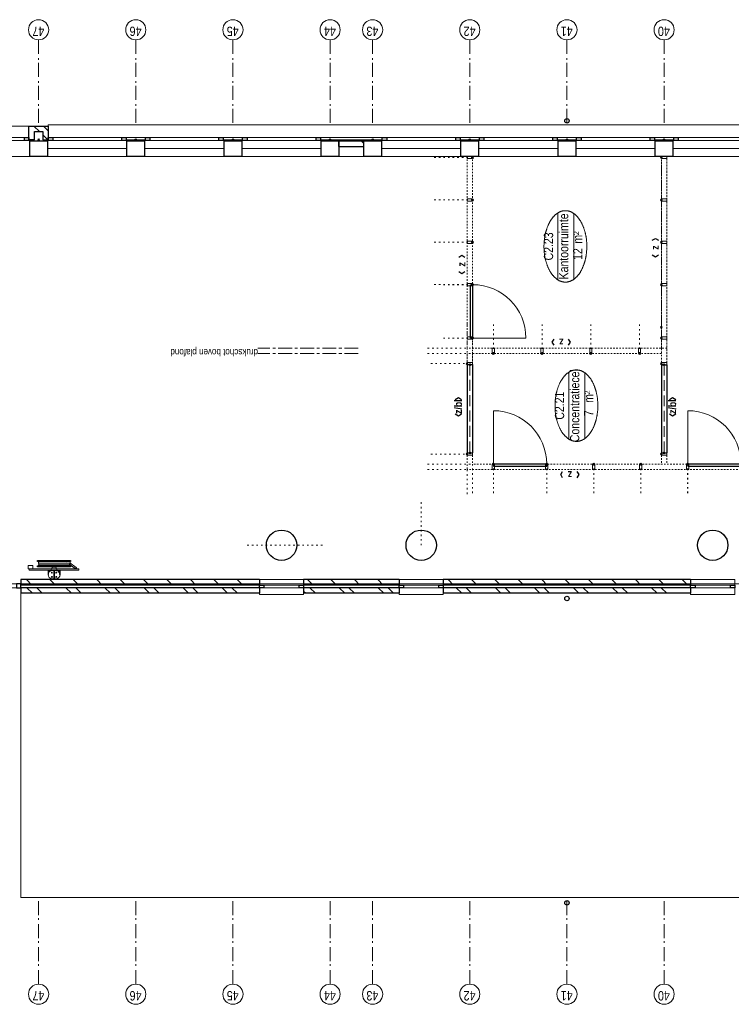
# Model space of a CAD drawing. Header units: millimetres. Extents: x -46954 to 169732, y -26853 to 94136.
# Tile 10 of 174: x -36951 to -24060, y 12900 to 30726. Entities that reach past the tile are written whole.
import ezdxf
from ezdxf.enums import TextEntityAlignment as Align

# ---------------------------------------------------------------- set-up
doc = ezdxf.new("R2010")
doc.units = ezdxf.units.MM
doc.header["$LTSCALE"] = 400
doc.header["$PDMODE"] = 3
doc.header["$PDSIZE"] = 15
for name, pattern in [('STYLE_02', [0.694427, 0.486069, -0.208359]), ('STYLE_05', [0.208282, 0.069427, -0.138855]), ('STYLE_06', [1.041641, 0.625, -0.208282, 0.069427, -0.138931]), ('STYLE_19', [1, 0.625, -0.125, 0.125, -0.125]), ('STYLE_21', [0.138889, 0.069444, -0.069444])]:
    doc.linetypes.add(name, pattern=pattern)
for name, color, linetype, lineweight in [('Buitenkozijnen', 140, 'Continuous', 15), ('Interieur-deur', 43, 'Continuous', 9), ('Interieur-scheidingswand-horizontaal', 5, 'Continuous', 25), ('Interieur-systeemwand glas', 140, 'STYLE_21', 15), ('Kozijnmerken', 43, 'Continuous', 9), ('Lijn-stramien', 5, 'STYLE_06', 9), ('mat-baksteen', 5, 'Continuous', 25), ('mat-beton (ihwg)', 5, 'Continuous', 25), ('mat-kalkzandsteen', 5, 'Continuous', 25), ('None', 7, 'Continuous', 9), ('Ruimtenummers', 5, 'Continuous', 25), ('Tekst', 140, 'Continuous', 15), ('~None', 7, 'Continuous', 9)]:
    doc.layers.add(name, color=color, linetype=linetype, lineweight=lineweight)
doc.styles.add('Abadi MT Condensed Light', font='txt', dxfattribs={"height": 176.388889})
doc.styles.add('Arial Narrow', font='ARIALN.TTF', dxfattribs={"height": 222.25})
doc.styles.add('Arial Narrow (bold)', font='ARIALNB.TTF', dxfattribs={"height": 172.861111})

# ---------------------------------------------------------------- blocks, each defined once
blk = doc.blocks.new('*U142')
at = {"layer": 'Interieur-deur', "color": 140, "linetype": 'Continuous', "lineweight": 15}
blk.add_line((-6558, 23725), (-6558, 24689), dxfattribs=at)
at = {"layer": 'Interieur-deur', "color": 92, "linetype": 'Continuous', "lineweight": 25}
blk.add_lwpolyline([(-6558, 24729), (-5592, 24729), (-5592, 24689), (-6558, 24689)], close=True, dxfattribs=at)
at = {"layer": 'Interieur-deur', "color": 140, "linetype": 'Continuous', "lineweight": 15}
blk.add_arc((-6558, 24689), 966, 270, 0, dxfattribs=at)
at = {"layer": 'Interieur-systeemwand glas', "color": 43, "linetype": 'Continuous', "lineweight": 9}
for points in [[(-6578, 24789), (-6538, 24789), (-6538, 24689), (-6578, 24689)], [(-5612, 24789), (-5572, 24789), (-5572, 24689), (-5612, 24689)]]:
    blk.add_lwpolyline(points, close=True, dxfattribs=at)
at = {"layer": 'Lijn-stramien', "color": 8, "linetype": 'STYLE_05', "lineweight": 5}
for p, q in [((-6558, 24689), (-6558, 25265)), ((-5592, 24689), (-5592, 25265))]:
    blk.add_line(p, q, dxfattribs=at)
at = {"layer": 'None', "linetype": 'Continuous', "lineweight": 5}
for p in [(-6558, 24689), (-5592, 24689)]:
    blk.add_point(p, dxfattribs=at)
blk = doc.blocks.new('*U144')
at = {"layer": 'Interieur-systeemwand glas', "color": 43, "linetype": 'Continuous', "lineweight": 9}
blk.add_lwpolyline([(-4844, 24689), (-4844, 24789), (-4804, 24789), (-4804, 24689)], close=True, dxfattribs=at)
at = {"layer": 'Interieur-systeemwand glas', "color": 43, "linetype": 'Continuous', "lineweight": 15}
for p in [(-5591, 24689), (-4824, 24689), (-4824, 24689)]:
    blk.add_point(p, dxfattribs=at)
at = {"layer": 'Lijn-stramien', "color": 8, "linetype": 'STYLE_05', "lineweight": 5}
for p, q in [((-5591, 24689), (-5591, 25384)), ((-4824, 24689), (-4824, 25384))]:
    blk.add_line(p, q, dxfattribs=at)
blk = doc.blocks.new('*U148')
at = {"layer": 'Interieur-systeemwand glas', "color": 43, "linetype": 'Continuous', "lineweight": 9}
blk.add_lwpolyline([(-4077, 24689), (-4077, 24789), (-4037, 24789), (-4037, 24689)], close=True, dxfattribs=at)
at = {"layer": 'Interieur-systeemwand glas', "color": 43, "linetype": 'Continuous', "lineweight": 15}
for p in [(-4824, 24689), (-4057, 24689), (-4057, 24689)]:
    blk.add_point(p, dxfattribs=at)
at = {"layer": 'Lijn-stramien', "color": 8, "linetype": 'STYLE_05', "lineweight": 5}
for p, q in [((-4824, 24689), (-4824, 25384)), ((-4057, 24689), (-4057, 25384))]:
    blk.add_line(p, q, dxfattribs=at)
blk = doc.blocks.new('*U150')
at = {"layer": 'Interieur-systeemwand glas', "color": 43, "linetype": 'Continuous', "lineweight": 9}
blk.add_lwpolyline([(-3310, 24689), (-3310, 24789), (-3270, 24789), (-3270, 24689)], close=True, dxfattribs=at)
at = {"layer": 'Interieur-systeemwand glas', "color": 43, "linetype": 'Continuous', "lineweight": 15}
for p in [(-4057, 24689), (-3290, 24689), (-3290, 24689)]:
    blk.add_point(p, dxfattribs=at)
at = {"layer": 'Lijn-stramien', "color": 8, "linetype": 'STYLE_05', "lineweight": 5}
for p, q in [((-4057, 24689), (-4057, 25384)), ((-3290, 24689), (-3290, 25384))]:
    blk.add_line(p, q, dxfattribs=at)
blk = doc.blocks.new('*U151')
at = {"layer": 'Interieur-systeemwand glas', "lineweight": 15}
for p, q in [((-6839, 24789), (-6999, 24789)), ((-3269, 24789), (-6739, 24789)), ((-3269, 24689), (-6999, 24689))]:
    blk.add_line(p, q, dxfattribs=at)
at = {"layer": 'None', "color": 7}
for name in ['*U144', '*U148', '*U150']:
    blk.add_blockref(name, (0, 0), dxfattribs=at)
blk = doc.blocks.new('*U153')
at = {"layer": 'Interieur-systeemwand glas', "lineweight": 15}
for p, q in [((-8939, 10609), (-8939, 24789)), ((-8839, 17749), (-8839, 24689)), ((-8839, 14229), (-8839, 17649)), ((-8839, 10709), (-8839, 14129))]:
    blk.add_line(p, q, dxfattribs=at)
blk = doc.blocks.new('*U154')
at = {"layer": 'Interieur-systeemwand glas', "lineweight": 15}
for p, q in [((-6738.941, 21169), (-6738.941, 24789)), ((-6838.941, 21269), (-6838.941, 24689))]:
    blk.add_line(p, q, dxfattribs=at)
blk = doc.blocks.new('*U155')
at = {"layer": 'Interieur-systeemwand glas', "lineweight": 15}
for p, q in [((-8679, 24788), (-8939, 24789)), ((-8679, 24689), (-8839, 24689))]:
    blk.add_line(p, q, dxfattribs=at)
blk = doc.blocks.new('*U159')
at = {"layer": 'Interieur-systeemwand glas', "lineweight": 15}
for p, q in [((-6738.941, 24789), (-6998.941, 24789)), ((-6838.941, 24689), (-6998.941, 24689))]:
    blk.add_line(p, q, dxfattribs=at)
blk = doc.blocks.new('*U161')
at = {"layer": 'Interieur-scheidingswand-horizontaal', "lineweight": 25}
for p, q in [((-8638.941, 24788.5), (-8638.941, 24688.5)), ((-7038.941, 24788.5), (-8638.941, 24788.5)), ((-7038.941, 24788.5), (-7038.941, 24688.5)), ((-7038.941, 24688.5), (-8638.941, 24688.5))]:
    blk.add_line(p, q, dxfattribs=at)
at = {"layer": 'Interieur-scheidingswand-horizontaal', "linetype": 'STYLE_02', "lineweight": 9}
blk.add_line((-7038.941, 24738.5), (-8638.941, 24738.5), dxfattribs=at)
blk = doc.blocks.new('*U164')
at = {"layer": 'Interieur-deur', "color": 140, "linetype": 'Continuous', "lineweight": 15}
blk.add_line((-7875, 20793), (-8839, 20793), dxfattribs=at)
at = {"layer": 'Interieur-deur', "color": 92, "linetype": 'Continuous', "lineweight": 25}
blk.add_lwpolyline([(-8839, 19827), (-8839, 20793), (-8879, 20793), (-8879, 19827)], close=True, dxfattribs=at)
at = {"layer": 'Interieur-deur', "color": 140, "linetype": 'Continuous', "lineweight": 15}
blk.add_arc((-8839, 20793), 966, 270, 0, dxfattribs=at)
at = {"layer": 'Interieur-systeemwand glas', "color": 43, "linetype": 'Continuous', "lineweight": 9}
for points in [[(-8839, 20773), (-8839, 20813), (-8939, 20813), (-8939, 20773)], [(-8839, 19807), (-8839, 19847), (-8939, 19847), (-8939, 19807)]]:
    blk.add_lwpolyline(points, close=True, dxfattribs=at)
at = {"layer": 'Lijn-stramien', "color": 8, "linetype": 'STYLE_05', "lineweight": 5}
for p, q in [((-8839, 20793), (-9415, 20793)), ((-8839, 19827), (-9415, 19827))]:
    blk.add_line(p, q, dxfattribs=at)
at = {"layer": 'None', "linetype": 'Continuous', "lineweight": 5}
for p in [(-8839, 20793), (-8839, 19827)]:
    blk.add_point(p, dxfattribs=at)
blk = doc.blocks.new('*U174')
at = {"layer": 'Lijn-stramien', "color": 8, "linetype": 'STYLE_05', "lineweight": 5}
for p, q in [((-8938.941, 25505), (-8938.941, 24790)), ((-8838.941, 25505), (-8838.941, 24690)), ((-8658.941, 25445), (-8658.941, 24789.5))]:
    blk.add_line(p, q, dxfattribs=at)
blk = doc.blocks.new('*U193')
at = {"layer": 'Interieur-systeemwand glas', "color": 43, "linetype": 'Continuous', "lineweight": 9}
for points in [[(-8638.941, 24788.5), (-8638.941, 24688.5), (-8678.941, 24688.5), (-8678.941, 24788.5)], [(-8938.941, 24332.5), (-8838.941, 24332.5), (-8838.941, 24292.5), (-8938.941, 24292.5)]]:
    blk.add_lwpolyline(points, close=True, dxfattribs=at)
at = {"layer": 'Interieur-systeemwand glas', "color": 43, "linetype": 'Continuous', "lineweight": 15}
for p in [(-8658.941, 24788.5), (-8838.941, 24312.5), (-8838.941, 24312.5)]:
    blk.add_point(p, dxfattribs=at)
at = {"layer": 'Lijn-stramien', "color": 8, "linetype": 'STYLE_05', "lineweight": 5}
for p, q in [((-8938.941, 24788.5), (-9394.941, 24788.5)), ((-8838.941, 24688.5), (-9394.941, 24688.5)), ((-8838.941, 24312.5), (-9394.941, 24312.5))]:
    blk.add_line(p, q, dxfattribs=at)
at = {"layer": 'None', "linetype": 'Continuous', "lineweight": 5}
blk.add_point((-8638.941, 24738.5), dxfattribs=at)
blk = doc.blocks.new('*U199')
at = {"layer": 'Interieur-systeemwand glas', "color": 43, "linetype": 'Continuous', "lineweight": 9}
for points in [[(-7038.941, 24788.5), (-7038.941, 24688.5), (-6998.941, 24688.5), (-6998.941, 24788.5)], [(-6838.941, 24332.5), (-6738.941, 24332.5), (-6738.941, 24292.5), (-6838.941, 24292.5)]]:
    blk.add_lwpolyline(points, close=True, dxfattribs=at)
at = {"layer": 'Interieur-systeemwand glas', "color": 43, "linetype": 'Continuous', "lineweight": 15}
for p in [(-7018.941, 24788.5), (-6838.941, 24312.5), (-6838.941, 24312.5)]:
    blk.add_point(p, dxfattribs=at)
at = {"layer": 'Lijn-stramien', "color": 8, "linetype": 'STYLE_05', "lineweight": 5}
for p, q in [((-6738.941, 24788.5), (-6282.941, 24788.5)), ((-6838.941, 24688.5), (-6282.941, 24688.5)), ((-6838.941, 24312.5), (-6282.941, 24312.5))]:
    blk.add_line(p, q, dxfattribs=at)
at = {"layer": 'None', "linetype": 'Continuous', "lineweight": 5}
blk.add_point((-7038.941, 24738.5), dxfattribs=at)
blk = doc.blocks.new('*U212')
at = {"layer": 'Lijn-stramien', "color": 8, "linetype": 'STYLE_05', "lineweight": 5}
for p, q in [((-6838.941, 25505), (-6838.941, 24690)), ((-6738.941, 25505), (-6738.941, 24790)), ((-7018.941, 25445), (-7018.941, 24789.5))]:
    blk.add_line(p, q, dxfattribs=at)
blk = doc.blocks.new('*U227')
at = {"layer": 'Interieur-systeemwand glas', "lineweight": 15}
for p, q in [((-8677.941, 21269), (-8838.941, 21269)), ((-8677.941, 21169), (-8838.941, 21169))]:
    blk.add_line(p, q, dxfattribs=at)
blk = doc.blocks.new('*U228')
at = {"layer": 'Interieur-systeemwand glas', "lineweight": 15}
for p, q in [((-3359, 21269), (-7000, 21269)), ((-3259, 21169), (-7000, 21169))]:
    blk.add_line(p, q, dxfattribs=at)
blk = doc.blocks.new('*U232')
at = {"layer": 'Interieur-systeemwand glas', "color": 43, "linetype": 'Continuous', "lineweight": 9}
for points in [[(-8938.941, 21664.5), (-8838.941, 21664.5), (-8838.941, 21624.5), (-8938.941, 21624.5)], [(-8637.941, 21269), (-8637.941, 21169), (-8677.941, 21169), (-8677.941, 21269)], [(-8938.941, 20813.5), (-8838.941, 20813.5), (-8838.941, 20773.5), (-8938.941, 20773.5)]]:
    blk.add_lwpolyline(points, close=True, dxfattribs=at)
at = {"layer": 'Interieur-systeemwand glas', "color": 43, "linetype": 'Continuous', "lineweight": 15}
for p in [(-8838.941, 21644.5), (-8657.941, 21269), (-8838.941, 20793.5), (-8838.941, 20793.5)]:
    blk.add_point(p, dxfattribs=at)
at = {"layer": 'Lijn-stramien', "color": 8, "linetype": 'STYLE_05', "lineweight": 5}
for p, q in [((-8838.941, 21644.5), (-9414.941, 21644.5)), ((-8838.941, 20793.5), (-9414.941, 20793.5)), ((-8838.941, 20793.5), (-9414.941, 20793.5))]:
    blk.add_line(p, q, dxfattribs=at)
at = {"layer": 'None', "linetype": 'Continuous', "lineweight": 5}
blk.add_point((-8637.941, 21219), dxfattribs=at)
blk = doc.blocks.new('*U233')
at = {"layer": 'Interieur-deur', "color": 140, "linetype": 'Continuous', "lineweight": 15}
blk.add_line((-7875, 24313), (-8839, 24313), dxfattribs=at)
at = {"layer": 'Interieur-deur', "color": 92, "linetype": 'Continuous', "lineweight": 25}
blk.add_lwpolyline([(-8839, 23347), (-8839, 24313), (-8879, 24313), (-8879, 23347)], close=True, dxfattribs=at)
at = {"layer": 'Interieur-deur', "color": 140, "linetype": 'Continuous', "lineweight": 15}
blk.add_arc((-8839, 24313), 966, 270, 0, dxfattribs=at)
at = {"layer": 'Interieur-systeemwand glas', "color": 43, "linetype": 'Continuous', "lineweight": 9}
for points in [[(-8839, 24293), (-8839, 24333), (-8939, 24333), (-8939, 24293)], [(-8839, 23327), (-8839, 23367), (-8939, 23367), (-8939, 23327)]]:
    blk.add_lwpolyline(points, close=True, dxfattribs=at)
at = {"layer": 'Lijn-stramien', "color": 8, "linetype": 'STYLE_05', "lineweight": 5}
for p, q in [((-8839, 24313), (-9415, 24313)), ((-8839, 23347), (-9415, 23347))]:
    blk.add_line(p, q, dxfattribs=at)
at = {"layer": 'None', "linetype": 'Continuous', "lineweight": 5}
for p in [(-8839, 24313), (-8839, 23347)]:
    blk.add_point(p, dxfattribs=at)
blk = doc.blocks.new('*U235')
at = {"layer": 'Interieur-systeemwand glas', "color": 43, "linetype": 'Continuous', "lineweight": 9}
blk.add_lwpolyline([(-8938.941, 22515.5), (-8838.941, 22515.5), (-8838.941, 22475.5), (-8938.941, 22475.5)], close=True, dxfattribs=at)
at = {"layer": 'Interieur-systeemwand glas', "color": 43, "linetype": 'Continuous', "lineweight": 15}
for p in [(-8838.941, 22495.5), (-8838.941, 21644.5)]:
    blk.add_point(p, dxfattribs=at)
at = {"layer": 'Lijn-stramien', "color": 8, "linetype": 'STYLE_05', "lineweight": 5}
for p, q in [((-8838.941, 22495.5), (-9414.941, 22495.5)), ((-8838.941, 21644.5), (-9414.941, 21644.5))]:
    blk.add_line(p, q, dxfattribs=at)
blk = doc.blocks.new('*U237')
at = {"layer": 'Interieur-systeemwand glas', "color": 43, "linetype": 'Continuous', "lineweight": 9}
blk.add_lwpolyline([(-8938.941, 23366.5), (-8838.941, 23366.5), (-8838.941, 23326.5), (-8938.941, 23326.5)], close=True, dxfattribs=at)
at = {"layer": 'Interieur-systeemwand glas', "color": 43, "linetype": 'Continuous', "lineweight": 15}
for p in [(-8838.941, 23346.5), (-8838.941, 22495.5)]:
    blk.add_point(p, dxfattribs=at)
at = {"layer": 'Lijn-stramien', "color": 8, "linetype": 'STYLE_05', "lineweight": 5}
for p, q in [((-8838.941, 23346.5), (-9414.941, 23346.5)), ((-8838.941, 22495.5), (-9414.941, 22495.5))]:
    blk.add_line(p, q, dxfattribs=at)
blk = doc.blocks.new('*U240')
at = {"layer": 'Interieur-systeemwand glas', "color": 43, "linetype": 'Continuous', "lineweight": 9}
blk.add_lwpolyline([(-6838.941, 21685.5), (-6738.941, 21685.5), (-6738.941, 21645.5), (-6838.941, 21645.5)], close=True, dxfattribs=at)
at = {"layer": 'Interieur-systeemwand glas', "color": 43, "linetype": 'Continuous', "lineweight": 15}
blk.add_point((-6838.941, 21665.5), dxfattribs=at)
blk.add_point((-6838.941, 21665.5), dxfattribs=at)
at = {"layer": 'Lijn-stramien', "color": 8, "linetype": 'STYLE_05', "lineweight": 5}
blk.add_line((-6838.941, 21665.5), (-6282.941, 21665.5), dxfattribs=at)
blk = doc.blocks.new('*U241')
at = {"layer": 'Interieur-systeemwand glas', "color": 43, "linetype": 'Continuous', "lineweight": 9}
blk.add_lwpolyline([(-6838.941, 22568), (-6738.941, 22568), (-6738.941, 22528), (-6838.941, 22528)], close=True, dxfattribs=at)
at = {"layer": 'Interieur-systeemwand glas', "color": 43, "linetype": 'Continuous', "lineweight": 15}
blk.add_point((-6838.941, 22548), dxfattribs=at)
blk.add_point((-6838.941, 22548), dxfattribs=at)
at = {"layer": 'Lijn-stramien', "color": 8, "linetype": 'STYLE_05', "lineweight": 5}
blk.add_line((-6838.941, 22548), (-6282.941, 22548), dxfattribs=at)
blk = doc.blocks.new('*U242')
at = {"layer": 'Interieur-systeemwand glas', "color": 43, "linetype": 'Continuous', "lineweight": 9}
blk.add_lwpolyline([(-6838.941, 23450.5), (-6738.941, 23450.5), (-6738.941, 23410.5), (-6838.941, 23410.5)], close=True, dxfattribs=at)
at = {"layer": 'Interieur-systeemwand glas', "color": 43, "linetype": 'Continuous', "lineweight": 15}
blk.add_point((-6838.941, 23430.5), dxfattribs=at)
blk.add_point((-6838.941, 23430.5), dxfattribs=at)
at = {"layer": 'Lijn-stramien', "color": 8, "linetype": 'STYLE_05', "lineweight": 5}
blk.add_line((-6838.941, 23430.5), (-6282.941, 23430.5), dxfattribs=at)
blk = doc.blocks.new('*U251')
at = {"layer": 'Interieur-scheidingswand-horizontaal', "lineweight": 25}
for p, q in [((-8637.941, 21269.5), (-8637.941, 21169.5)), ((-7039.941, 21269.5), (-8637.941, 21269.5)), ((-7039.941, 21269.5), (-7039.941, 21169.5)), ((-7039.941, 21169.5), (-8637.941, 21169.5))]:
    blk.add_line(p, q, dxfattribs=at)
at = {"layer": 'Interieur-scheidingswand-horizontaal', "linetype": 'STYLE_02', "lineweight": 9}
blk.add_line((-7039.941, 21219.5), (-8637.941, 21219.5), dxfattribs=at)
blk = doc.blocks.new('*U270')
at = {"layer": 'Interieur-systeemwand glas', "color": 43, "linetype": 'Continuous', "lineweight": 9}
blk.add_lwpolyline([(-7039.941, 21269), (-7039.941, 21169), (-6999.941, 21169), (-6999.941, 21269)], close=True, dxfattribs=at)
at = {"layer": 'Interieur-systeemwand glas', "color": 43, "linetype": 'Continuous', "lineweight": 15}
blk.add_point((-7019.941, 21269), dxfattribs=at)
at = {"layer": 'None', "linetype": 'Continuous', "lineweight": 5}
blk.add_point((-7039.941, 21219), dxfattribs=at)
blk = doc.blocks.new('*U288')
at = {"layer": 'Interieur-systeemwand glas', "color": 43, "linetype": 'Continuous', "lineweight": 9}
for points in [[(-6578, 21269), (-6578, 21169), (-6538, 21169), (-6538, 21269)], [(-5613, 21270), (-5613, 21170), (-5573, 21170), (-5573, 21270)], [(-4845, 21270), (-4845, 21170), (-4805, 21170), (-4805, 21270)], [(-4077, 21270), (-4077, 21170), (-4037, 21170), (-4037, 21270)], [(-3309, 21270), (-3309, 21170), (-3269, 21170), (-3269, 21270)]]:
    blk.add_lwpolyline(points, close=True, dxfattribs=at)
at = {"layer": 'Interieur-systeemwand glas', "color": 43, "linetype": 'Continuous', "lineweight": 15}
for p in [(-6558, 21269), (-6558, 21269), (-6361, 21270), (-5593, 21270), (-5593, 21270), (-4825, 21270), (-4825, 21270), (-4057, 21270), (-4057, 21270), (-3289, 21270)]:
    blk.add_point(p, dxfattribs=at)
at = {"layer": 'Interieur-scheidingswand-horizontaal'}
for name in ['*U161', '*U251']:
    blk.add_blockref(name, (0, 0), dxfattribs=at)
at = {"layer": 'Interieur-scheidingswand-horizontaal', "color": 7}
for name in ['*U233', '*U237', '*U235', '*U164']:
    blk.add_blockref(name, (0, 0), dxfattribs=at)
at = {"layer": 'Interieur-systeemwand glas', "color": 7}
blk.add_blockref('*U142', (0, 0), dxfattribs=at)
at = {"layer": 'Interieur-systeemwand glas'}
for name in ['*U153', '*U155', '*U159', '*U154', '*U227', '*U228']:
    blk.add_blockref(name, (0, 0), dxfattribs=at)
at = {"layer": 'None', "color": 7}
for name in ['*U174', '*U212', '*U151', '*U193', '*U199', '*U242', '*U241', '*U232', '*U240', '*U270']:
    blk.add_blockref(name, (0, 0), dxfattribs=at)
blk = doc.blocks.new('Kolom 280x320')
at = {"layer": 'mat-beton (ihwg)', "lineweight": 25}
blk.add_lwpolyline([(-300, 160), (-20, 160), (-20, -160), (-300, -160)], close=True, dxfattribs=at)
at = {"layer": 'None', "color": 92, "linetype": 'Continuous', "lineweight": 5}
blk.add_point((0, 0), dxfattribs=at)
blk = doc.blocks.new('Kolom O 550')
at = {"layer": 'mat-beton (ihwg)', "lineweight": 25}
blk.add_circle((0, 0), 275, dxfattribs=at)
blk = doc.blocks.new('*X942')
at = {"layer": 'None', "lineweight": 9}
for p, q in [((-2819, 32536), (-2719, 32636)), ((-2761, 32418), (-2719, 32460))]:
    blk.add_line(p, q, dxfattribs=at)
blk = doc.blocks.new('*X943')
at = {"layer": 'None', "lineweight": 9}
for p, q in [((-2969, 32386), (-2880, 32475)), ((-2804, 32375), (-2761, 32418))]:
    blk.add_line(p, q, dxfattribs=at)
blk = doc.blocks.new('*X944')
at = {"layer": 'None', "lineweight": 9}
blk.add_line((-3038, 26660), (-2989, 26710), dxfattribs=at)
blk = doc.blocks.new('Gevelpui best 1410 (2D)')
at = {"layer": 'Buitenkozijnen', "lineweight": 15}
for p, q in [((-260, 0), (-260, -1410)), ((-260, 0), (-210, 0)), ((-210, 0), (-210, -1410)), ((-260, -1410), (-210, -1410))]:
    blk.add_line(p, q, dxfattribs=at)
at = {"layer": 'Buitenkozijnen', "color": 92, "lineweight": 25}
for points in [[(-260, 0), (-210, 0), (-210, -80), (-260, -80)], [(-260, -1330), (-210, -1330), (-210, -1410), (-260, -1410)]]:
    blk.add_lwpolyline(points, close=True, dxfattribs=at)
at = {"layer": 'None', "color": 43, "linetype": 'Continuous', "lineweight": 9}
blk.add_line((-410, 15), (-410, -1425), dxfattribs=at)
blk = doc.blocks.new('*U26')
at = {"layer": 'Buitenkozijnen', "lineweight": 15}
for p, q in [((-10, 0), (-10, -1960)), ((-10, 0), (40, 0)), ((40, 0), (40, -1960)), ((-10, -1960), (40, -1960))]:
    blk.add_line(p, q, dxfattribs=at)
blk = doc.blocks.new('Gevelpui best 1960')
at = {"layer": 'Buitenkozijnen', "color": 43, "lineweight": 9}
blk.add_line((250, 0), (250, -1960), dxfattribs=at)
at = {"layer": 'Buitenkozijnen', "color": 92, "lineweight": 25}
for points in [[(-10, 0), (40, 0), (40, -80), (-10, -80)], [(-10, -1880), (40, -1880), (40, -1960), (-10, -1960)]]:
    blk.add_lwpolyline(points, close=True, dxfattribs=at)
at = {"layer": 'Buitenkozijnen'}
blk.add_blockref('*U26', (0, 0), dxfattribs=at)
blk = doc.blocks.new('*U971')
at = {"layer": 'Buitenkozijnen', "lineweight": 15}
for p, q in [((-11079, 34700), (-11009, 34700)), ((-11079, 32870), (-11079, 34700)), ((-11009, 32870), (-11009, 34700)), ((-11079, 32870), (-11009, 32870))]:
    blk.add_line(p, q, dxfattribs=at)
blk = doc.blocks.new('*U972')
at = {"layer": 'Buitenkozijnen', "color": 92, "lineweight": 25}
for points in [[(-11009, 34700), (-11079, 34700), (-11079, 34617), (-11009, 34617)], [(-11009, 32953), (-11079, 32953), (-11079, 32870), (-11009, 32870)]]:
    blk.add_lwpolyline(points, close=True, dxfattribs=at)
at = {"layer": 'Buitenkozijnen'}
blk.add_blockref('*U971', (0, 0), dxfattribs=at)
blk = doc.blocks.new('Gevelpui best 800')
at = {"layer": 'Buitenkozijnen', "color": 43, "linetype": 'Continuous', "lineweight": 9}
blk.add_lwpolyline([(-400, 270), (400, 270), (400, 0), (-400, 0)], close=True, dxfattribs=at)
at = {"layer": 'Buitenkozijnen', "color": 140, "linetype": 'Continuous', "lineweight": 15}
blk.add_lwpolyline([(-400, 150), (400, 150), (400, 100), (-400, 100)], close=True, dxfattribs=at)
at = {"layer": 'Buitenkozijnen', "color": 92, "linetype": 'Continuous', "lineweight": 25}
for points in [[(-400, 150), (-320, 150), (-320, 100), (-400, 100)], [(320, 150), (400, 150), (400, 100), (320, 100)]]:
    blk.add_lwpolyline(points, close=True, dxfattribs=at)
blk = doc.blocks.new('*X992')
at = {"layer": 'None', "lineweight": 9}
for p, q in [((-11029, 32670), (-10929, 32770)), ((-11029, 32246), (-10929, 32346)), ((-11029, 31822), (-10929, 31922)), ((-11029, 31398), (-10929, 31498)), ((-11029, 30973), (-10929, 31073)), ((-11029, 30549), (-10929, 30649)), ((-11029, 30125), (-10929, 30225)), ((-11029, 29700), (-10929, 29800)), ((-11029, 29276), (-10929, 29376)), ((-11029, 28852), (-10929, 28952))]:
    blk.add_line(p, q, dxfattribs=at)
blk = doc.blocks.new('*X993')
at = {"layer": 'None', "lineweight": 9}
for p, q in [((-11179, 32662), (-11079, 32762)), ((-11179, 32485), (-11079, 32585)), ((-11179, 31955), (-11079, 32055)), ((-11179, 31778), (-11079, 31878)), ((-11179, 31248), (-11079, 31348)), ((-11179, 31071), (-11079, 31171)), ((-11179, 30540), (-11079, 30640)), ((-11179, 30364), (-11079, 30464)), ((-11179, 29833), (-11079, 29933)), ((-11179, 29657), (-11079, 29757)), ((-11179, 29126), (-11079, 29226)), ((-11179, 28950), (-11079, 29050))]:
    blk.add_line(p, q, dxfattribs=at)
blk = doc.blocks.new('*X994')
at = {"layer": 'None', "lineweight": 9}
for p, q in [((-11029, 27579), (-10929, 27679)), ((-11029, 27155), (-10929, 27255)), ((-11029, 26731), (-10929, 26831)), ((-11029, 26306), (-10929, 26406))]:
    blk.add_line(p, q, dxfattribs=at)
blk = doc.blocks.new('*X995')
at = {"layer": 'None', "lineweight": 9}
for p, q in [((-11179, 27712), (-11141, 27750)), ((-11179, 27536), (-11079, 27636)), ((-11179, 27005), (-11079, 27105)), ((-11179, 26828), (-11079, 26928)), ((-11179, 26298), (-11079, 26398)), ((-11179, 26121), (-11079, 26221))]:
    blk.add_line(p, q, dxfattribs=at)
blk = doc.blocks.new('*X996')
at = {"layer": 'None', "lineweight": 9}
for p, q in [((-11029, 25034), (-10929, 25134)), ((-11029, 24609), (-10929, 24709)), ((-11029, 24185), (-10929, 24285)), ((-11029, 23761), (-10929, 23861)), ((-11029, 23336), (-10929, 23436)), ((-11029, 22912), (-10929, 23012)), ((-11029, 22488), (-10929, 22588)), ((-11029, 22064), (-10929, 22164)), ((-11029, 21639), (-10929, 21739)), ((-11029, 21215), (-10929, 21315)), ((-11029, 20791), (-10929, 20891))]:
    blk.add_line(p, q, dxfattribs=at)
blk = doc.blocks.new('*X997')
at = {"layer": 'None', "lineweight": 9}
for p, q in [((-11179, 24884), (-11079, 24984)), ((-11179, 24707), (-11079, 24807)), ((-11179, 24176), (-11079, 24276)), ((-11179, 24000), (-11079, 24100)), ((-11179, 23469), (-11079, 23569)), ((-11179, 23293), (-11079, 23393)), ((-11179, 22762), (-11079, 22862)), ((-11179, 22586), (-11079, 22686)), ((-11179, 22055), (-11079, 22155)), ((-11179, 21879), (-11079, 21979)), ((-11179, 21348), (-11079, 21448)), ((-11179, 21172), (-11079, 21272)), ((-11080, 20740), (-11079, 20741))]:
    blk.add_line(p, q, dxfattribs=at)
blk = doc.blocks.new('HWA')
at = {"layer": 'None', "color": 92, "linetype": 'Continuous', "lineweight": 25}
blk.add_circle((0, -74), 40, dxfattribs=at)
blk = doc.blocks.new('Ruimtenummer UV 50')
at = {"layer": 'Ruimtenummers', "color": 8, "lineweight": 5}
for p, q in [((602, 157), (-602, 157)), ((595, -137), (-595, -137))]:
    blk.add_line(p, q, dxfattribs=at)
blk.add_open_spline([(-323, 354), (-173, 406), (173, 406), (323, 354), (473, 302), (560, 212), (647, 122), (647, 18), (647, -86), (560, -176), (473, -266), (323, -318), (173, -370), (-173, -370), (-323, -318), (-474, -266), (-560, -176), (-647, -86), (-647, 18), (-647, 122), (-560, 212), (-474, 302), (-323, 354)], degree=2, knots=[0, 0, 0, 0.09962, 0.19924, 0.19924, 0.283607, 0.283607, 0.349619, 0.349619, 0.415638, 0.415638, 0.5, 0.5, 0.59962, 0.69924, 0.69924, 0.783607, 0.783607, 0.849619, 0.849619, 0.915638, 0.915638, 1, 1, 1], dxfattribs=at)
at = {"layer": 'Ruimtenummers', "attachment_point": 2, "style": 'Arial Narrow'}
for s, insert, char_height in [(' m', (104, -122), 165.9), (' 2', (220, -133), 96.8)]:
    blk.add_mtext(s, dxfattribs=dict(at, insert=insert, char_height=char_height))
at = {"layer": 'Ruimtenummers', "style": 'Arial Narrow'}
for tag, p in [('Nummer', (0, 407)), ('Naam', (0, 132)), ('Oppervlak', (-138, -122))]:
    blk.add_attdef(tag, text='', height=166, dxfattribs=at).set_placement(p, align=Align.TOP_CENTER)
blk = doc.blocks.new('Kozijnmerk 50')
at = {"layer": 'Kozijnmerken', "color": 92, "linetype": 'Continuous', "lineweight": 25}
for points in [[(-132, 51), (-165, -6), (-132, -62)], [(132, 51), (165, -6), (132, -62)]]:
    blk.add_lwpolyline(points, dxfattribs=at)
at = {"layer": 'None', "color": 43, "style": 'Arial Narrow (bold)'}
blk.add_attdef('merk', text='', height=138, dxfattribs=at).set_placement((0, 0), align=Align.MIDDLE_CENTER)
blk = doc.blocks.new('*U17')
at = {"layer": 'None', "color": 140, "linetype": 'Continuous', "lineweight": 15, "flags": 128}
blk.add_lwpolyline([(-21, 110), (59, 110), (59, 107, -0.391021), (53, 100), (-1, 96, 0.391021), (-12, 83), (-12, -83, 0.391021), (-1, -96), (53, -100, -0.391021), (59, -107), (59, -110), (-21, -110)], format="xyb", close=True, dxfattribs=at)
blk = doc.blocks.new('*U18')
at = {"layer": 'None', "color": 253, "linetype": 'Continuous', "lineweight": 5}
for p, q in [((96.625, -278), (96.625, 266)), ((125.704, -278), (125.704, 266)), ((50.42, -31.849), (50.42, 29))]:
    blk.add_line(p, q, dxfattribs=at)
at = {"layer": 'None', "color": 140, "linetype": 'Continuous', "lineweight": 15}
for p, q in [((50.42, 29), (1.453, 57.31)), ((0, -61), (50.42, -31.849))]:
    blk.add_line(p, q, dxfattribs=at)
at = {"layer": 'None', "color": 92, "linetype": 'Continuous', "lineweight": 25}
for points in [[(60.916, 296), (76.476, 296), (76.476, -300), (60.916, -300)], [(154.785, 296), (171.344, 296), (171.344, -302), (154.785, -302)]]:
    blk.add_lwpolyline(points, close=True, dxfattribs=at)
at = {"layer": 'None', "color": 253, "linetype": 'Continuous', "lineweight": 5}
blk.add_lwpolyline([(50.929, 18), (60.916, 18), (60.916, -18), (50.929, -18)], close=True, dxfattribs=at)
for points, knots in [([(96.866, 264), (96.866, 268.997), (93.792, 272.9335), (90.718, 276.87), (85.875, 278.0735), (81.032, 279.277), (76.476, 277.238)], [0, 0, 0, 0.3335495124, 0.3335495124, 0.6668288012, 0.6668288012, 1, 1, 1]), ([(125.825, 264), (125.825, 267.886), (123.8855, 271.2505), (121.946, 274.615), (118.586, 276.5575), (115.226, 278.5), (107.466, 278.5), (104.106, 276.5575), (100.746, 274.615), (98.806, 271.2505), (96.866, 267.886), (96.866, 264)], [0, 0, 0, 0.1667696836, 0.1667696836, 0.3334232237, 0.3334232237, 0.4999946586, 0.6665660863, 0.6665660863, 0.833226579, 0.833226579, 1, 1, 1]), ([(154.785, 264), (154.785, 267.886), (152.845, 271.2505), (150.905, 274.615), (147.5455, 276.5575), (144.186, 278.5), (140.306, 278.5), (136.426, 278.5), (133.066, 276.5575), (129.706, 274.615), (127.7655, 271.2505), (125.825, 267.886), (125.825, 264)], [0, 0, 0, 0.1667729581, 0.1667729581, 0.3334246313, 0.3334246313, 0.4999853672, 0.4999853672, 0.666556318, 0.666556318, 0.8332233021, 0.8332233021, 1, 1, 1]), ([(76.477, -291.432), (81.039, -293.343), (85.8175, -292.072), (90.596, -290.801), (93.6105, -286.876), (96.625, -282.951), (96.625, -278)], [0, 0, 0, 0.333165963, 0.333165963, 0.6664584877, 0.6664584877, 1, 1, 1]), ([(96.625, -278), (96.625, -281.901), (98.573, -285.2795), (100.521, -288.658), (103.895, -290.609), (107.269, -292.56), (111.165, -292.56), (115.061, -292.56), (118.435, -290.609), (121.809, -288.658), (123.7565, -285.2795), (125.704, -281.901), (125.704, -278)], [0, 0, 0, 0.1667545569, 0.1667545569, 0.3334268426, 0.3334268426, 0.5000053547, 0.5000053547, 0.6665838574, 0.6665838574, 0.8332491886, 0.8332491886, 1, 1, 1]), ([(125.704, -278), (125.704, -281.901), (127.6525, -285.2795), (129.601, -288.658), (132.975, -290.609), (136.349, -292.56), (140.245, -292.56), (144.141, -292.56), (147.5145, -290.609), (150.888, -288.658), (152.836, -285.2795), (154.784, -281.901), (154.784, -278)], [0, 0, 0, 0.1667578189, 0.1667578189, 0.3334365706, 0.3334365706, 0.5000146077, 0.5000146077, 0.6665824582, 0.6665824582, 0.8332459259, 0.8332459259, 1, 1, 1])]:
    blk.add_open_spline(points, degree=2, knots=knots, dxfattribs=at)
blk = doc.blocks.new('BSH')
at = {"layer": 'None', "color": 140, "linetype": 'Continuous', "lineweight": 15}
for p, q in [((-159.8585, -36.7557), (-159.8585, 32.756)), ((-80, -6.8893), (-80, 2.8892)), ((0, -61), (0, 111.155))]:
    blk.add_line(p, q, dxfattribs=at)
at = {"layer": 'None', "color": 253, "linetype": 'Continuous', "lineweight": 5}
for p, q in [((27.7468, -383.0008), (105.0969, -276.5164)), ((130.6676, -289.4337), (48.7568, -402.0618)), ((135.277, -233.0824), (136.142, -233.8294))]:
    blk.add_line(p, q, dxfattribs=at)
at = {"layer": 'None', "color": 140, "linetype": 'Continuous', "lineweight": 15}
for points in [[(0, 448), (20, 448), (20, -452), (0, -452)], [(20, 469.75), (82, 469.75), (82, 382.75), (20, 382.75)], [(-160, 2.8892), (-9, 2.8892), (-9, -6.8893), (-160, -6.8893)]]:
    blk.add_lwpolyline(points, close=True, dxfattribs=at)
at = {"layer": 'None', "color": 8, "linetype": 'Continuous', "lineweight": 5}
for centre in [(-124, 37.275), (-44.5, 38.775), (-124, -41.275), (-45, -41.275)]:
    blk.add_circle(centre, 8.5, dxfattribs=at)
at = {"layer": 'None', "color": 140, "linetype": 'Continuous', "lineweight": 15}
for centre, start, end in [((-80, 28), 90, 180), ((-80, -32), 180, 270)]:
    blk.add_arc(centre, 80, start, end, dxfattribs=at)
at = {"layer": 'None', "color": 9, "linetype": 'Continuous', "lineweight": 5}
blk.add_arc((38.2528, -392.5302), 14.18399, 137.790600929, 325.770923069, dxfattribs=at)
at = {"layer": 'None', "color": 92, "linetype": 'Continuous', "lineweight": 25}
for points, knots in [([(-11.70075, 86.5025), (-12.2626, 89.0317), (-14.0137, 90.9408), (-15.7648, 92.8499), (-18.23575, 93.6275), (-20.7067, 94.4051), (-23.236, 93.84325), (-25.7653, 93.2814), (-27.67445, 91.53015), (-29.5836, 89.7789), (-30.36125, 87.3079), (-31.1389, 84.8369), (-30.57705, 82.3077), (-30.0152, 79.7785), (-28.26385, 77.8694), (-26.5125, 75.9603), (-24.0415, 75.1827), (-21.5705, 74.4051), (-19.0412, 74.96695), (-16.5119, 75.5288), (-14.60305, 77.28005), (-12.6942, 79.0313), (-11.91655, 81.5023), (-11.1389, 83.9733), (-11.70075, 86.5025)], [0, 0, 0, 0.0833344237, 0.0833344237, 0.1666618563, 0.1666618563, 0.2499968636, 0.2499968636, 0.3333348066, 0.3333348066, 0.4166657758, 0.4166657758, 0.5000000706, 0.5000000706, 0.583336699, 0.583336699, 0.666668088, 0.666668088, 0.7500039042, 0.7500039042, 0.8333377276, 0.8333377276, 0.9166657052, 0.9166657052, 1, 1, 1]), ([(-11.75695, -89.71225), (-12.375, -92.4944), (-14.3012, -94.5944), (-16.2274, -96.6944), (-18.94545, -97.54975), (-21.6635, -98.4051), (-24.4457, -97.78705), (-27.2279, -97.169), (-29.328, -95.24265), (-31.4281, -93.3163), (-32.2835, -90.5982), (-33.1389, -87.8801), (-32.52085, -85.09795), (-31.9028, -82.3158), (-29.97635, -80.2158), (-28.0499, -78.1158), (-25.3318, -77.26045), (-22.6137, -76.4051), (-19.83145, -77.02315), (-17.0492, -77.6412), (-14.94945, -79.56755), (-12.8497, -81.4939), (-11.9943, -84.212), (-11.1389, -86.9301), (-11.75695, -89.71225)], [0, 0, 0, 0.083334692, 0.083334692, 0.1666618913, 0.1666618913, 0.2499964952, 0.2499964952, 0.3333343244, 0.3333343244, 0.4166651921, 0.4166651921, 0.4999998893, 0.4999998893, 0.5833365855, 0.5833365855, 0.6666673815, 0.6666673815, 0.7500034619, 0.7500034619, 0.8333376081, 0.8333376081, 0.9166653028, 0.9166653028, 1, 1, 1])]:
    blk.add_open_spline(points, degree=2, knots=knots, dxfattribs=at)
at = {"layer": 'None', "color": 7}
blk.add_blockref('*U18', (0, 0), dxfattribs=at)
at = {"layer": 'None', "color": 140, "rotation": 180}
blk.add_blockref('*U17', (-21.4, -2), dxfattribs=at)
blk = doc.blocks.new('*U1310')
at = {"layer": 'None', "color": 7}
blk.add_blockref('BSH', (-10759, 32272), dxfattribs=at)
blk = doc.blocks.new('*U1332')
at = {"layer": '~None', "color": 140, "linetype": 'STYLE_19', "lineweight": 15}
for p, q in [((-6839, 26760), (-6839, 28580)), ((-6739, 26760), (-6739, 28580))]:
    blk.add_line(p, q, dxfattribs=at)
blk = doc.blocks.new('*U1333')
at = {"layer": 'Lijn-stramien', "color": 8, "linetype": 'STYLE_05', "lineweight": 5}
blk.add_line((-10309, 27410), (-10309, 28800), dxfattribs=at)
at = {"layer": 'None', "color": 7}
blk.add_blockref('*U1332', (0, 0), dxfattribs=at)
at = {"layer": 'Tekst', "color": 43, "insert": (-6882, 28577), "char_height": 127, "attachment_point": 1, "rotation": 90, "style": 'Abadi MT Condensed Light'}
blk.add_mtext('drukschot boven plafond', dxfattribs=at)

msp = doc.modelspace()

# ---------------------------------------------------------------- linework, layer by layer
at = {"linetype": 'Continuous', "lineweight": 0, "flags": 128}
msp.add_lwpolyline([(-38982.73324, 28251.57274), (-38982.73324, 20511.61338), (-12327.73324, 20511.61338), (-12327.73324, 15381.57274), (-6961.73324, 15381.57274), (-6961.73324, 28251.57274), (-38982.73324, 28251.57274)], dxfattribs=at)
at = {"layer": 'Buitenkozijnen', "color": 43, "lineweight": 9, "flags": 128}
msp.add_lwpolyline([(-36432.73324, 28801.57274), (-36432.73324, 28821.57274), (-7207.73324, 28821.57274), (-7207.73324, 28801.57274)], dxfattribs=at)
at = {"layer": 'Buitenkozijnen', "lineweight": 15}
for points in [[(-35022.73324, 28551.57274), (-35022.73324, 28591.61338), (-34672.73324, 28591.61338), (-34672.73324, 28551.57274)], [(-33262.73324, 28551.57274), (-33262.73324, 28591.61338), (-32912.73324, 28591.61338), (-32912.73324, 28551.57274)], [(-31502.73324, 28551.57274), (-31502.73324, 28591.61338), (-30382.73324, 28591.61338), (-30382.73324, 28551.57274)], [(-28972.73324, 28551.57274), (-28972.73324, 28591.61338), (-28622.73324, 28591.61338), (-28622.73324, 28551.57274)], [(-27212.73324, 28551.57274), (-27212.73324, 28591.61338), (-26862.73324, 28591.61338), (-26862.73324, 28551.57274)], [(-25452.73324, 28551.57274), (-25452.73324, 28591.61338), (-25102.73324, 28591.61338), (-25102.73324, 28551.57274)]]:
    msp.add_lwpolyline(points, close=True, dxfattribs=at)
at = {"layer": 'Interieur-systeemwand glas', "lineweight": 15}
for p, q in [((-25327.73324, 24781.57238), (-25327.73324, 28251.57274)), ((-25227.73324, 24521.57238), (-25227.73324, 28251.57274)), ((-25327.73324, 24521.57238), (-25327.73324, 24681.57238))]:
    msp.add_line(p, q, dxfattribs=at)
at = {"layer": 'Lijn-stramien', "color": 8, "linetype": 'STYLE_05', "lineweight": 5}
msp.add_line((-29677.73324, 21211.57274), (-29677.73324, 22012.57274), dxfattribs=at)
at = {"layer": 'mat-baksteen', "lineweight": 25}
for p, q in [((-36782.73324, 28551.57274), (-36782.73324, 28801.57274)), ((-36782.73324, 28801.57274), (-36432.73324, 28801.57274)), ((-36682.73324, 28551.57274), (-36682.73324, 28701.57274)), ((-36682.73324, 28701.57274), (-36532.73324, 28701.57274)), ((-36532.73324, 28701.57274), (-36532.73324, 28551.57274)), ((-36432.73324, 28801.57274), (-36432.73324, 28551.57274)), ((-36682.73324, 28551.57274), (-36782.73324, 28551.57274)), ((-36532.73324, 28551.57274), (-36432.73324, 28551.57274)), ((-31167.73324, 28531.57274), (-30717.73324, 28531.57274)), ((-31167.73324, 28431.57274), (-31167.73324, 28531.57274)), ((-30717.73324, 28431.57274), (-30717.73324, 28531.57274)), ((-31167.73324, 28431.57274), (-30717.73324, 28431.57274)), ((-36927.73324, 20441.61338), (-36927.73324, 20341.61338)), ((-32607.73324, 20441.61338), (-36927.73324, 20441.61338)), ((-32607.73324, 20341.61338), (-36927.73324, 20341.61338)), ((-32607.73324, 20441.61338), (-32607.73324, 20341.61338)), ((-31807.73324, 20441.61338), (-31807.73324, 20341.61338)), ((-30077.73324, 20441.61338), (-31807.73324, 20441.61338)), ((-30077.73324, 20341.61338), (-31807.73324, 20341.61338)), ((-30077.73324, 20441.61338), (-30077.73324, 20341.61338)), ((-29277.73324, 20441.61338), (-29277.73324, 20341.61338)), ((-24797.73324, 20441.61338), (-29277.73324, 20441.61338)), ((-24797.73324, 20341.61338), (-29277.73324, 20341.61338)), ((-24797.73324, 20441.61338), (-24797.73324, 20341.61338))]:
    msp.add_line(p, q, dxfattribs=at)
at = {"layer": 'mat-kalkzandsteen', "lineweight": 25}
for p, q in [((-36927.73324, 20591.61338), (-36927.73324, 20491.61338)), ((-32607.73324, 20591.61338), (-36927.73324, 20591.61338)), ((-32607.73324, 20591.61338), (-32607.73324, 20491.61338)), ((-31807.73324, 20591.61338), (-31807.73324, 20491.61338)), ((-30077.73324, 20591.61338), (-31807.73324, 20591.61338)), ((-30077.73324, 20591.61338), (-30077.73324, 20491.61338)), ((-29277.73324, 20591.61338), (-29277.73324, 20491.61338)), ((-24797.73324, 20591.61338), (-29277.73324, 20591.61338)), ((-24797.73324, 20591.61338), (-24797.73324, 20491.61338)), ((-32607.73324, 20491.61338), (-36927.73324, 20491.61338)), ((-30077.73324, 20491.61338), (-31807.73324, 20491.61338)), ((-24797.73324, 20491.61338), (-29277.73324, 20491.61338))]:
    msp.add_line(p, q, dxfattribs=at)
at = {"layer": 'None', "color": 7, "linetype": 'STYLE_06', "lineweight": 9}
for p, q in [((-36607.73324, 30361.24818), (-36607.73324, 28861.24818)), ((-34847.73324, 30361.24818), (-34847.73324, 28861.24818)), ((-33087.73324, 30361.24818), (-33087.73324, 28861.24818)), ((-31327.73324, 30361.24818), (-31327.73324, 28861.24818)), ((-30557.73324, 30361.24818), (-30557.73324, 28861.24818)), ((-28797.73324, 30361.24818), (-28797.73324, 28861.24818)), ((-27037.73324, 30361.24818), (-27037.73324, 28861.24818)), ((-25277.73324, 30361.24818), (-25277.73324, 28861.24818)), ((-36607.73324, 13265.39602), (-36607.73324, 14765.39602)), ((-34847.73324, 13265.39602), (-34847.73324, 14765.39602)), ((-33087.73324, 13265.39602), (-33087.73324, 14765.39602)), ((-31327.73324, 13265.39602), (-31327.73324, 14765.39602)), ((-30557.73324, 13265.39602), (-30557.73324, 14765.39602)), ((-28797.73324, 13265.39602), (-28797.73324, 14765.39602)), ((-27037.73324, 13265.39602), (-27037.73324, 14765.39602)), ((-25277.73324, 13265.39602), (-25277.73324, 14765.39602))]:
    msp.add_line(p, q, dxfattribs=at)
at = {"layer": 'None', "color": 43, "linetype": 'Continuous', "lineweight": 9}
for p, q in [((-36927.73324, 20441.57274), (-36927.73324, 14831.57274)), ((-36927.73324, 14831.57274), (-12737.73324, 14831.57274))]:
    msp.add_line(p, q, dxfattribs=at)
for centre in [(-36607.73324, 30543.8546), (-34847.73324, 30543.8546), (-33087.73324, 30543.8546), (-31327.73324, 30543.8546), (-30557.73324, 30543.8546), (-28797.73324, 30543.8546), (-27037.73324, 30543.8546), (-25277.73324, 30543.8546), (-36607.73324, 13082.7896), (-34847.73324, 13082.7896), (-33087.73324, 13082.7896), (-31327.73324, 13082.7896), (-30557.73324, 13082.7896), (-28797.73324, 13082.7896), (-27037.73324, 13082.7896), (-25277.73324, 13082.7896)]:
    msp.add_circle(centre, 182.60642, dxfattribs=at)

# ---------------------------------------------------------------- block references
at = {"layer": 'Buitenkozijnen', "color": 7}
for name, p, rotation in [('Gevelpui best 1960', (-38742.73324, 28551.57274), 90), ('Gevelpui best 1410 (2D)', (-36432.73324, 28801.57274), 90), ('Gevelpui best 1410 (2D)', (-34672.73324, 28801.57274), 90), ('Gevelpui best 1410 (2D)', (-32912.73324, 28801.57274), 90), ('Gevelpui best 1410 (2D)', (-30382.73324, 28801.57274), 90), ('Gevelpui best 1410 (2D)', (-28622.73324, 28801.57274), 90), ('Gevelpui best 1410 (2D)', (-26862.73324, 28801.57274), 90), ('Gevelpui best 1410 (2D)', (-25102.73324, 28801.57274), 90), ('Gevelpui best 800', (-32207.73324, 20591.61338), 180), ('Gevelpui best 800', (-29677.73324, 20591.61338), 180), ('Gevelpui best 800', (-24397.73324, 20591.61338), 180)]:
    msp.add_blockref(name, p, dxfattribs=dict(at, rotation=rotation))
at = {"layer": 'Interieur-systeemwand glas', "color": 7, "rotation": 90}
msp.add_blockref('*U288', (-4057.73324, 31520.51338), dxfattribs=at)
at = {"layer": 'Kozijnmerken', "color": 7}
for p, rotation, values in [((-25442.49116, 26600.65601), 90, {'merk': 'z'}), ((-28947.73324, 26297.57274), 90, {'merk': 'z'}), ((-27139.0336, 24883.13434), 180, {'merk': 'z'}), ((-29009.04347, 23720.51338), 90, {'merk': 'z/bl'}), ((-25128.95345, 23720.51338), 90, {'merk': 'z/bl'}), ((-26984.0336, 22484.33381), 180, {'merk': 'z'})]:
    msp.add_blockref('Kozijnmerk 50', p, dxfattribs=dict(at, rotation=rotation)).add_auto_attribs(values)
at = {"layer": 'mat-baksteen', "rotation": 90}
for name in ['*X942', '*X943', '*X944', '*X993', '*X995', '*X997']:
    msp.add_blockref(name, (-4057.73324, 31520.51338), dxfattribs=at)
at = {"layer": 'mat-beton (ihwg)', "color": 7, "rotation": 90}
for name, p in [('Kolom 280x320', (-36607.73324, 28551.57274)), ('Kolom 280x320', (-34847.73324, 28551.57274)), ('Kolom 280x320', (-33087.73324, 28551.57274)), ('Kolom 280x320', (-31327.73324, 28551.57274)), ('Kolom 280x320', (-30557.73324, 28551.57274)), ('Kolom 280x320', (-28797.73324, 28551.57274)), ('Kolom 280x320', (-27037.73324, 28551.57274)), ('Kolom 280x320', (-25277.73324, 28551.57274)), ('Kolom O 550', (-32207.73324, 21211.57274)), ('Kolom O 550', (-29677.73324, 21211.57274)), ('Kolom O 550', (-24397.73324, 21211.57274))]:
    msp.add_blockref(name, p, dxfattribs=at)
at = {"layer": 'mat-kalkzandsteen', "rotation": 90}
for name in ['*X992', '*X994', '*X996']:
    msp.add_blockref(name, (-4057.73324, 31520.51338), dxfattribs=at)
at = {"layer": 'None', "color": 7}
for name, p, rotation in [('HWA', (-27037.73324, 28821.57274), 180), ('*U1333', (-4057.73324, 31520.51338), 90), ('*U1310', (-4057.73324, 31520.51338), 90), ('*U972', (-4057.73324, 31520.51338), 90)]:
    msp.add_blockref(name, p, dxfattribs=dict(at, rotation=rotation))
for p in [(-27037.73324, 20321.61338), (-27037.73324, 14811.57274)]:
    msp.add_blockref('HWA', p, dxfattribs=at)
at = {"layer": 'Ruimtenummers', "rotation": 90}
for p, values in [((-27047.73324, 26621.90114), {'Nummer': 'C2.23', 'Naam': 'Kantoorruimte', 'Oppervlak': '12'}), ((-26848.00724, 23738.42332), {'Nummer': 'C2.21', 'Naam': 'Concentratiecel', 'Oppervlak': '7'})]:
    msp.add_blockref('Ruimtenummer UV 50', p, dxfattribs=at).add_auto_attribs(values)

# ---------------------------------------------------------------- texts
at = {"layer": 'None', "color": 8, "char_height": 169.333333, "attachment_point": 1, "rotation": 180, "style": 'Arial Narrow'}
for s, insert in [('47', (-36503.73092, 30431.09701)), ('46', (-34743.73092, 30431.09701)), ('45', (-32983.73092, 30431.09701)), ('44', (-31223.73092, 30431.09701)), ('43', (-30453.73092, 30431.09701)), ('42', (-28693.73092, 30431.09701)), ('41', (-26933.73092, 30431.09701)), ('40', (-25173.73092, 30431.09701)), ('47', (-36503.73092, 12970.03201)), ('46', (-34743.73092, 12970.03201)), ('45', (-32983.73092, 12970.03201)), ('44', (-31223.73092, 12970.03201)), ('43', (-30453.73092, 12970.03201)), ('42', (-28693.73092, 12970.03201)), ('41', (-26933.73092, 12970.03201)), ('40', (-25173.73092, 12970.03201))]:
    msp.add_mtext(s, dxfattribs=dict(at, insert=insert))

doc.saveas('drawing.dxf')
